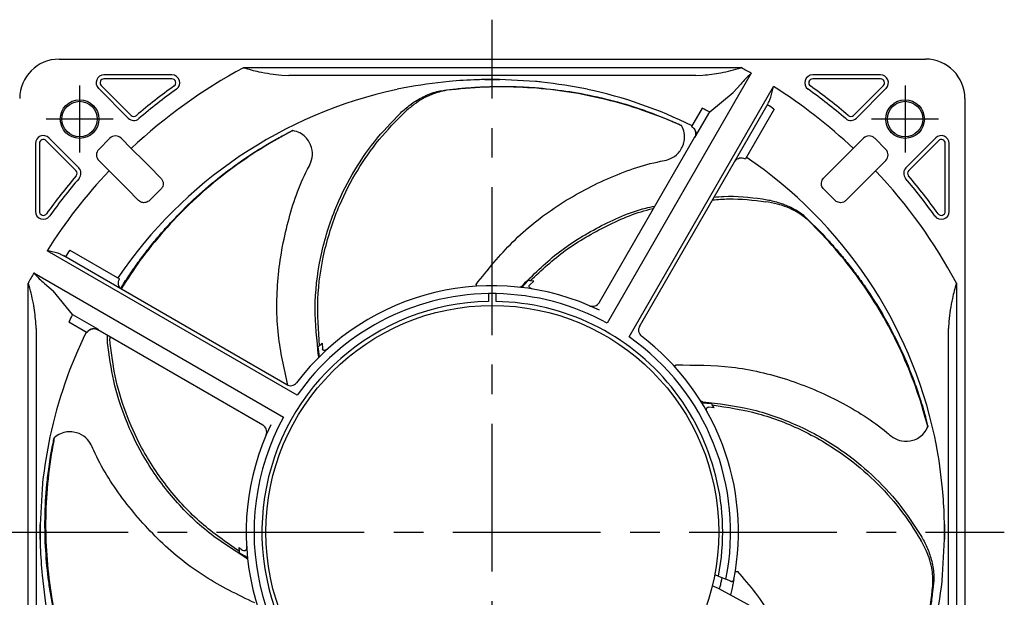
# Model space of a CAD drawing. Header units: millimetres. Extents: x 0 to 594, y 0 to 420.
# Tile 2 of 5: x 63 to 188, y 219 to 292. Entities that reach past the tile are written whole.
import ezdxf

# ---------------------------------------------------------------- set-up
doc = ezdxf.new("R2010")
doc.units = ezdxf.units.MM
doc.linetypes.add('LC', pattern=[14.999996, 9.374999, -1.874999, 1.874999, -1.874999])

msp = doc.modelspace()

# ---------------------------------------------------------------- linework, layer by layer
at = {"linetype": 'LC', "ltscale": 2}
for p, q in [((123.2, 161.89), (123.2, 291.89)), ((58.2, 226.89), (188.2, 226.89))]:
    msp.add_line(p, q, dxfattribs=at)
at = {"linetype": 'Continuous'}
for p, q in [((68.2, 286.89), (178.2, 286.89)), ((91.61, 285.81), (154.79, 285.81)), ((156.07, 285.1), (137.77, 253.4)), ((82.52, 284.89), (73.9, 284.89)), ((82.52, 284.39), (73.9, 284.39)), ((96.47, 284.85), (97.37, 284.81)), ((149.03, 284.81), (97.37, 284.81)), ((122.24, 284.31), (124.15, 284.31)), ((124.11, 284.29), (122.29, 284.29)), ((128.69, 284.06), (124.11, 284.29)), ((149.03, 284.81), (149.92, 284.85)), ((172.49, 284.89), (163.87, 284.89)), ((172.49, 284.39), (163.87, 284.39)), ((73.2, 283.19), (76.98, 279.4)), ((73.55, 283.54), (77.33, 279.76)), ((140.56, 251.67), (158.89, 283.41)), ((150.8, 280.19), (153.79, 282.65)), ((154.73, 283.73), (153.79, 282.65)), ((169.06, 279.76), (172.84, 283.54)), ((169.42, 279.4), (173.2, 283.19)), ((141.88, 252.96), (158.23, 281.28)), ((183.2, 281.89), (183.2, 202.27)), ((149.85, 280.67), (148.5, 278.33)), ((148.92, 276.93), (150.8, 280.19)), ((158.96, 280.54), (155.32, 274.23)), ((70.33, 272.76), (66.55, 276.54)), ((70.69, 273.11), (66.9, 276.89)), ((74.65, 276.85), (73.24, 275.44)), ((77.37, 275.55), (76.07, 276.85)), ((148.87, 276.97), (136.78, 256.03)), ((169.03, 275.55), (170.33, 276.85)), ((173.15, 275.44), (171.74, 276.85)), ((179.49, 276.89), (175.71, 273.11)), ((179.84, 276.54), (176.06, 272.76)), ((65.2, 276.19), (65.2, 267.57)), ((65.7, 276.19), (65.7, 267.57)), ((180.7, 267.57), (180.7, 276.19)), ((181.2, 267.57), (181.2, 276.19)), ((74.54, 272.73), (73.24, 274.02)), ((171.86, 272.73), (173.15, 274.02)), ((81.13, 271.79), (79.66, 273.26)), ((165.26, 271.79), (166.73, 273.26)), ((78.3, 268.96), (76.84, 270.43)), ((81.12, 270.39), (79.7, 268.98)), ((166.69, 268.98), (165.28, 270.39)), ((168.09, 268.96), (169.56, 270.43)), ((98.43, 244.25), (66.68, 262.58)), ((69.55, 262.66), (75.86, 259.01)), ((97.13, 245.58), (68.81, 261.93)), ((64.99, 259.77), (96.69, 241.47)), ((126.95, 257.92), (127.77, 258.82)), ((128.45, 258.71), (128, 258.78)), ((64.29, 195.3), (64.29, 258.48)), ((66.36, 258.43), (67.44, 257.49)), ((128.45, 258.71), (127.93, 258.22)), ((182.11, 258.48), (182.11, 202.27)), ((69.9, 254.5), (67.44, 257.49)), ((122.7, 257.14), (122.7, 256.14)), ((123.7, 256.14), (123.7, 257.14)), ((69.9, 254.5), (73.16, 252.62)), ((65.28, 252.72), (65.25, 253.62)), ((65.28, 252.72), (65.28, 201.06)), ((69.42, 253.55), (71.76, 252.2)), ((73.12, 252.57), (94.06, 240.48)), ((181.15, 253.62), (181.11, 252.72)), ((181.11, 202.26), (181.11, 252.72)), ((74.36, 250.91), (74.34, 251.87)), ((74.62, 251.71), (74.62, 251.41)), ((142.12, 251.77), (142.15, 251.74)), ((101.28, 249.17), (101.09, 250.37)), ((101.6, 250.84), (101.26, 250.53)), ((101.6, 250.84), (101.65, 250.12)), ((98.32, 245.81), (98.36, 245.84)), ((149.79, 243.3), (151.01, 243.22)), ((151.35, 242.63), (150.64, 242.73)), ((151.35, 242.63), (151.12, 243.03)), ((66.03, 232.39), (65.8, 227.8)), ((65.79, 225.94), (65.79, 227.85)), ((65.8, 227.8), (65.8, 225.98)), ((180.6, 225.98), (180.6, 227.8)), ((180.61, 227.85), (180.61, 225.94)), ((180.36, 221.4), (180.6, 225.98)), ((91.01, 224.93), (91.04, 224.48)), ((92.12, 223.65), (91.06, 224.25)), ((151.44, 221.5), (151.91, 221.3)), ((151.91, 221.3), (152.85, 220.91)), ((151.92, 219.72), (151.13, 220.07)), ((159.39, 215.67), (151.92, 219.72))]:
    msp.add_line(p, q, dxfattribs=at)
at = {"linetype": 'LC'}
for p, q in [((70.8, 283.54), (70.8, 275.04)), ((175.6, 283.54), (175.6, 275.04)), ((75.05, 279.29), (66.55, 279.29)), ((179.85, 279.29), (171.35, 279.29))]:
    msp.add_line(p, q, dxfattribs=at)
at = {"linetype": 'Continuous', "flags": 128}
for points in [[(77.37, 275.55), (77.62, 275.3), (78.78, 274.14), (79.66, 273.26)], [(169.03, 275.55), (168.77, 275.3), (167.62, 274.14), (166.73, 273.26)], [(74.54, 272.73), (74.79, 272.47), (75.95, 271.32), (76.84, 270.43)], [(171.86, 272.73), (171.6, 272.47), (170.45, 271.32), (169.56, 270.43)], [(153.45, 220.65), (153.36, 220.69), (153.07, 220.81), (152.85, 220.91)]]:
    msp.add_lwpolyline(points, dxfattribs=at)
at = {"linetype": 'Continuous'}
for centre, radius in [((70.8, 279.29), 2.45), ((70.8, 279.29), 2.25), ((175.6, 279.29), 2.45), ((175.6, 279.29), 2.25), ((123.2, 226.89), 28.75)]:
    msp.add_circle(centre, radius, dxfattribs=at)
for centre, radius, start, end in [((68.2, 281.89), 5, 90.0001, 180), ((178.2, 281.89), 5, 359.9999, 90), ((123.2, 226.89), 66.85, 118.2002, 133.2856), ((123.25, 226.99), 66.74, 60.5386, 61.8007), ((73.9, 283.89), 1, 89.9992, 225.0009), ((73.9, 283.89), 0.5, 90.0012, 224.9981), ((82.52, 283.89), 1, 305.5112, 90), ((82.52, 283.89), 0.5, 305.5127, 89.9992), ((163.87, 283.89), 1, 90, 234.4888), ((163.87, 283.89), 0.5, 90.0005, 234.4884), ((172.49, 283.89), 1, 314.9996, 90.0002), ((172.49, 283.89), 0.5, 315.0007, 89.9992), ((123.2, 226.89), 57.45, 102.1367, 145.8571), ((123.2, 226.89), 69.53, 125.5113, 130.5361), ((123.2, 226.9), 69.02, 125.5112, 130.5363), ((123.2, 226.89), 57.45, 63.794, 77.8634), ((123.2, 226.89), 66.85, 46.7144, 57.7292), ((123.2, 226.89), 69.02, 49.4638, 54.4887), ((123.2, 226.89), 69.53, 49.4639, 54.4887), ((123.19, 226.88), 60.03, 62.6189, 63.6327), ((123.22, 226.93), 64.43, 56.3104, 57.2101), ((77.69, 280.11), 1, 224.9996, 310.5363), ((77.69, 280.11), 0.5, 224.9999, 310.5368), ((168.71, 280.11), 1, 229.4637, 315.0003), ((168.71, 280.11), 0.5, 229.4628, 315.0006), ((66.2, 276.19), 1, 45.0002, 180.0001), ((66.2, 276.19), 0.5, 45.0007, 180), ((75.36, 276.14), 1, 44.9875, 134.9884), ((171.03, 276.14), 1, 45.0116, 135.0125), ((180.2, 276.19), 1, 0.0002, 134.9995), ((180.2, 276.19), 0.5, 359.9995, 134.9998), ((73.95, 274.73), 1, 135.011, 225.0131), ((172.45, 274.73), 1, 314.9884, 44.988), ((123.2, 226.89), 57.45, 12.1367, 55.8572), ((123.2, 226.89), 66.85, 136.7146, 147.7292), ((69.98, 272.4), 0.5, 319.4668, 44.9979), ((69.98, 272.4), 1, 319.465, 44.9984), ((123.2, 226.89), 66.85, 28.2003, 43.2855), ((176.42, 272.4), 1, 135.0005, 220.5361), ((176.42, 272.4), 0.5, 135.0016, 220.5349), ((123.2, 226.89), 69.52, 139.4638, 144.4887), ((123.19, 226.9), 69.02, 139.4637, 144.4888), ((123.2, 226.89), 69.02, 35.5113, 40.5362), ((123.2, 226.89), 69.52, 35.5113, 40.5362), ((66.2, 267.57), 1, 179.9998, 324.4888), ((66.2, 267.57), 0.5, 180.0005, 324.4884), ((180.2, 267.57), 1, 215.5114, 359.9998), ((180.2, 267.57), 0.5, 215.5112, 0.0002), ((123.16, 226.92), 64.43, 146.3097, 147.2094), ((123.32, 226.83), 66.99, 150.5409, 151.7984), ((123.2, 226.89), 31.25, 64.2229, 142.7423), ((123.2, 226.89), 30.25, 90.9471, 144.9768), ((123.2, 226.88), 30.26, 89.0532, 90.9468), ((123.2, 226.89), 30.25, 61.1925, 89.0529), ((123.2, 226.89), 29.25, 90.9795, 331.9661), ((123.2, 226.89), 29.25, 348.9811, 89.0206), ((135.92, 256.53), 1, 246.7716, 330.1824), ((123.4, 226.79), 60.24, 152.6203, 153.6305), ((142.72, 252.51), 0.959, 147.9642, 233.6954), ((123.2, 226.89), 57.45, 153.7934, 167.8633), ((123.2, 226.89), 30.25, 348.5844, 54.9768), ((123.2, 226.89), 31.25, 348.889, 52.7422), ((97.58, 246.41), 0.959, 237.9647, 323.6951), ((123.2, 226.89), 30.25, 151.1924, 234.9768), ((123.2, 226.89), 31.25, 154.2229, 232.7423), ((93.56, 239.61), 1, 336.7714, 60.1816)]:
    msp.add_arc(centre, radius, start, end, dxfattribs=at)
for points, knots in [([(91.61, 285.81), (91.62, 285.8), (92.26, 285.62), (93.86, 285.17), (95.49, 284.97), (96.47, 284.85)], [0, 0, 0, 0, 0.005022, 0.40522, 1, 1, 1, 1]), ([(149.92, 284.85), (150.69, 284.93), (152.33, 285.11), (153.92, 285.57), (154.78, 285.8), (154.79, 285.81)], [0, 0, 0, 0, 0.463859, 0.994979, 1, 1, 1, 1]), ([(156.07, 285.1), (156.07, 285.09), (155.82, 284.86), (155.34, 284.44), (154.93, 283.96), (154.73, 283.73)], [0, 0, 0, 0, 0.0073705, 0.528621, 1, 1, 1, 1]), ([(117.7, 284.06), (115.8, 283.84), (113.59, 283.58), (111.42, 283.12), (111.12, 283.06)], [0, 0, 0, 0, 0.862952, 1, 1, 1, 1]), ([(122.29, 284.29), (121.97, 284.29), (120.43, 284.27), (118.91, 284.15), (117.7, 284.06)], [0, 0, 0, 0, 0.210268, 1, 1, 1, 1]), ([(135.28, 283.06), (133.35, 283.42), (131.17, 283.82), (128.96, 284.03), (128.69, 284.06)], [0, 0, 0, 0, 0.882007, 1, 1, 1, 1]), ([(111.53, 280.05), (111.94, 280.41), (112.76, 281.14), (114.24, 282.06), (115.59, 282.67), (116.48, 282.84), (116.75, 282.89)], [0, 0, 0, 0, 0.270918, 0.547773, 0.863933, 1, 1, 1, 1]), ([(117.4, 282.94), (116.76, 282.79), (115.27, 282.45), (113.5, 281.38), (112.46, 280.49), (112.08, 280.16)], [0, 0, 0, 0, 0.324253, 0.750953, 1, 1, 1, 1]), ([(116.75, 282.89), (117.23, 282.95), (118.32, 283.1), (120.05, 283.26), (121.94, 283.38), (123.83, 283.43), (125.74, 283.42), (127.66, 283.35), (130.26, 283.15), (133.58, 282.73), (137.62, 281.9), (141.03, 280.92), (143.51, 280.03), (144.9, 279.48), (145.78, 279.11), (146.36, 278.86), (146.77, 278.68), (147.02, 278.56), (147.17, 278.49), (147.21, 278.46), (147.23, 278.46)], [0, 0, 0, 0, 0.04599, 0.10632, 0.166817, 0.227495, 0.288512, 0.350078, 0.41226, 0.538835, 0.67066, 0.80854, 0.879574, 0.923384, 0.952434, 0.971415, 0.983564, 0.995577, 0.998051, 1, 1, 1, 1]), ([(147.23, 278.46), (147.22, 278.46), (147.2, 278.46), (147.1, 278.51), (146.63, 278.71), (144.66, 279.56), (141.19, 280.83), (136.48, 282.1), (131.78, 282.94), (127.03, 283.37), (122.23, 283.42), (119.01, 283.1), (117.4, 282.94)], [0, 0, 0, 0, 0.000747, 0.002255, 0.011005, 0.050434, 0.213108, 0.373609, 0.529284, 0.682128, 0.841303, 1, 1, 1, 1]), ([(158.21, 281.29), (158.29, 281.44), (158.6, 282), (158.73, 282.74), (158.86, 283.31), (158.89, 283.41), (158.89, 283.41)], [0, 0, 0, 0, 0.222336, 0.856174, 0.993679, 1, 1, 1, 1]), ([(101.14, 249.25), (100.93, 251.28), (100.48, 255.39), (101.22, 261.66), (102.89, 267.37), (105.32, 272.31), (108.1, 276.48), (110.39, 278.87), (111.53, 280.05)], [0, 0, 0, 0, 0.180362, 0.366914, 0.556816, 0.706299, 0.854542, 1, 1, 1, 1]), ([(101.26, 250.53), (101.12, 252.51), (100.84, 256.52), (101.75, 262.58), (103.52, 268.06), (105.97, 272.78), (108.72, 276.75), (110.96, 279.03), (112.08, 280.16)], [0, 0, 0, 0, 0.181367, 0.368343, 0.558099, 0.707241, 0.85503, 1, 1, 1, 1]), ([(76.03, 257.8), (76.07, 257.86), (76.43, 258.47), (77.17, 259.58), (78.25, 261.13), (79.39, 262.64), (80.59, 264.13), (81.84, 265.58), (83.62, 267.49), (86.01, 269.82), (89.18, 272.46), (92.08, 274.52), (94.32, 275.91), (95.61, 276.65), (96.45, 277.11), (97.01, 277.4), (97.41, 277.61), (97.65, 277.73), (97.81, 277.81), (97.85, 277.82), (97.87, 277.83)], [0, 0, 0, 0, 0.0076364, 0.0703918, 0.1333212, 0.196439, 0.2599086, 0.3239501, 0.3886309, 0.5202955, 0.6574201, 0.800843, 0.8747329, 0.9203041, 0.9505219, 0.9702656, 0.9829038, 0.9953997, 0.9979729, 1, 1, 1, 1]), ([(97.87, 277.83), (97.86, 277.83), (97.84, 277.81), (97.75, 277.76), (97.3, 277.52), (95.41, 276.51), (92.25, 274.59), (88.32, 271.7), (84.73, 268.55), (81.44, 265.1), (78.51, 261.53), (76.85, 258.96), (76.07, 257.76)], [0, 0, 0, 0, 0.000761, 0.002296, 0.011206, 0.051354, 0.216998, 0.380427, 0.538944, 0.694577, 0.856657, 1, 1, 1, 1]), ([(97.23, 245.53), (96.76, 247.64), (95.76, 252.11), (95.8, 259.15), (97.09, 266.25), (98.76, 271.13), (100.25, 273.86), (100.46, 275.08), (100.11, 276.22), (99.49, 277.06), (98.76, 277.59), (98.18, 277.75), (97.87, 277.83)], [0, 0, 0, 0, 0.188392, 0.399575, 0.610449, 0.817871, 0.847248, 0.881859, 0.92305, 0.947524, 0.971946, 1, 1, 1, 1]), ([(121.14, 258.31), (122.63, 260.17), (125.64, 263.91), (131.33, 268.43), (137.69, 271.85), (142.55, 273.58), (145.61, 274.12), (146.7, 274.71), (147.37, 275.7), (147.64, 276.7), (147.6, 277.6), (147.36, 278.16), (147.23, 278.46)], [0, 0, 0, 0, 0.20406, 0.411166, 0.617969, 0.821387, 0.850197, 0.88414, 0.924536, 0.948537, 0.972487, 1, 1, 1, 1]), ([(148.5, 278.33), (148.6, 278.26), (148.79, 278.13), (148.98, 277.82), (149.06, 277.47), (149.03, 277.16), (148.95, 276.99), (148.92, 276.93)], [0, 0, 0, 0, 0.21665, 0.433118, 0.654463, 0.879797, 1, 1, 1, 1]), ([(148.63, 278.24), (148.64, 278.24), (148.68, 278.21), (148.78, 278.11), (148.92, 277.91), (149.02, 277.61), (149.01, 277.27), (148.91, 277.07), (148.87, 276.97)], [0, 0, 0, 0, 0.02221, 0.108169, 0.295756, 0.531162, 0.776564, 1, 1, 1, 1]), ([(153.99, 273.92), (154.04, 274), (154.16, 274.16), (154.43, 274.32), (154.76, 274.39), (155.07, 274.35), (155.25, 274.27), (155.32, 274.23)], [0, 0, 0, 0, 0.178657, 0.397209, 0.616599, 0.83964, 1, 1, 1, 1]), ([(81.13, 271.79), (81.21, 271.68), (81.37, 271.48), (81.43, 271.12), (81.38, 270.8), (81.27, 270.56), (81.16, 270.44), (81.12, 270.39)], [0, 0, 0, 0, 0.250638, 0.486922, 0.687992, 0.867533, 1, 1, 1, 1]), ([(165.28, 270.39), (165.22, 270.46), (165.1, 270.6), (164.99, 270.88), (164.97, 271.2), (165.05, 271.54), (165.2, 271.71), (165.26, 271.79)], [0, 0, 0, 0, 0.1818762, 0.3540619, 0.5656145, 0.8116944, 1, 1, 1, 1]), ([(79.7, 268.98), (79.63, 268.91), (79.49, 268.8), (79.21, 268.69), (78.89, 268.66), (78.55, 268.75), (78.38, 268.9), (78.3, 268.96)], [0, 0, 0, 0, 0.181877, 0.354063, 0.565614, 0.811692, 1, 1, 1, 1]), ([(151.17, 269.04), (151.84, 269.09), (154.09, 269.27), (156.33, 268.99), (157.91, 268.8)], [0, 0, 0, 0, 0.298641, 1, 1, 1, 1]), ([(151.36, 269.38), (151.77, 269.41), (153.81, 269.6), (155.85, 269.36), (157.48, 269.16)], [0, 0, 0, 0, 0.1993615, 1, 1, 1, 1]), ([(157.48, 269.16), (158.02, 269.07), (159.1, 268.88), (160.74, 268.29), (162.06, 267.62), (162.75, 267.03), (162.96, 266.85)], [0, 0, 0, 0, 0.270918, 0.547773, 0.863934, 1, 1, 1, 1]), ([(163.4, 266.37), (162.89, 266.78), (161.69, 267.73), (159.75, 268.45), (158.4, 268.7), (157.91, 268.8)], [0, 0, 0, 0, 0.3242533, 0.7509519, 1, 1, 1, 1]), ([(168.09, 268.96), (167.99, 268.88), (167.79, 268.72), (167.43, 268.66), (167.11, 268.71), (166.86, 268.82), (166.74, 268.93), (166.69, 268.98)], [0, 0, 0, 0, 0.250641, 0.486925, 0.687994, 0.867533, 1, 1, 1, 1]), ([(126.93, 258.08), (128.37, 259.51), (131.31, 262.43), (136.69, 265.71), (140.96, 267.64), (143.45, 268.17), (143.84, 268.25)], [0, 0, 0, 0, 0.304461, 0.619371, 0.939937, 1, 1, 1, 1]), ([(128, 258.78), (129.46, 260.13), (132.42, 262.86), (137.74, 265.84), (141.58, 267.52), (143.63, 267.93), (143.65, 267.93)], [0, 0, 0, 0, 0.323584, 0.657174, 0.995723, 1, 1, 1, 1]), ([(162.96, 266.85), (163.3, 266.51), (164.1, 265.75), (165.31, 264.5), (166.58, 263.1), (167.8, 261.65), (168.98, 260.15), (170.12, 258.6), (171.59, 256.45), (173.32, 253.59), (175.19, 249.91), (176.55, 246.63), (177.41, 244.15), (177.85, 242.71), (178.11, 241.79), (178.27, 241.19), (178.38, 240.75), (178.44, 240.48), (178.48, 240.32), (178.49, 240.27), (178.49, 240.25)], [0, 0, 0, 0, 0.04599, 0.10632, 0.166817, 0.227495, 0.288512, 0.350078, 0.412259, 0.538835, 0.67066, 0.80854, 0.879575, 0.923384, 0.952434, 0.971415, 0.983565, 0.995578, 0.998051, 1, 1, 1, 1]), ([(178.49, 240.25), (178.49, 240.26), (178.48, 240.28), (178.45, 240.39), (178.32, 240.87), (177.76, 242.95), (176.59, 246.45), (174.65, 250.93), (172.37, 255.13), (169.74, 259.11), (166.79, 262.89), (164.53, 265.21), (163.4, 266.37)], [0, 0, 0, 0, 0.0007469, 0.0022545, 0.0110051, 0.0504338, 0.2131084, 0.3736086, 0.5292843, 0.6821279, 0.841303, 1, 1, 1, 1]), ([(68.8, 261.91), (68.66, 261.99), (68.09, 262.29), (67.35, 262.43), (66.79, 262.56), (66.68, 262.58), (66.68, 262.58)], [0, 0, 0, 0, 0.222341, 0.856177, 0.993682, 1, 1, 1, 1]), ([(64.99, 259.77), (65, 259.77), (65.23, 259.52), (65.65, 259.04), (66.13, 258.62), (66.36, 258.43)], [0, 0, 0, 0, 0.0073772, 0.5286216, 1, 1, 1, 1]), ([(76.17, 257.68), (76.09, 257.73), (75.93, 257.85), (75.77, 258.13), (75.71, 258.46), (75.74, 258.77), (75.82, 258.94), (75.86, 259.01)], [0, 0, 0, 0, 0.178652, 0.397209, 0.616599, 0.83964, 1, 1, 1, 1]), ([(128, 258.78), (127.98, 258.79), (127.9, 258.8), (127.83, 258.81), (127.77, 258.82)], [0, 0, 0, 0, 0.229274, 1, 1, 1, 1]), ([(65.25, 253.62), (65.16, 254.38), (64.98, 256.02), (64.53, 257.62), (64.29, 258.47), (64.29, 258.48)], [0, 0, 0, 0, 0.463857, 0.994978, 1, 1, 1, 1]), ([(121.21, 258.12), (121.22, 258.12), (121.24, 258.13), (121.21, 258.17), (121.2, 258.2), (121.17, 258.24), (121.16, 258.27), (121.15, 258.29), (121.15, 258.3), (121.15, 258.3), (121.15, 258.3), (121.15, 258.3)], [0, 0, 0, 0, 0.081748, 0.308575, 0.459269, 0.672093, 0.88063, 0.956249, 0.981229, 0.995725, 1, 1, 1, 1]), ([(126.93, 258.08), (126.91, 258.06), (126.87, 258.02), (126.81, 257.98), (126.75, 257.95), (126.71, 257.95), (126.7, 257.95)], [0, 0, 0, 0, 0.301481, 0.571948, 0.809428, 1, 1, 1, 1]), ([(128.34, 257.72), (128.24, 257.74), (128.1, 257.78), (127.95, 257.88), (127.89, 257.96), (127.86, 258.05), (127.86, 258.11), (127.88, 258.17), (127.91, 258.2), (127.93, 258.22)], [0, 0, 0, 0, 0.37949, 0.528841, 0.679443, 0.764054, 0.849226, 0.924931, 1, 1, 1, 1]), ([(182.11, 258.48), (182.11, 258.47), (181.93, 257.83), (181.47, 256.23), (181.27, 254.6), (181.15, 253.62)], [0, 0, 0, 0, 0.005023, 0.40522, 1, 1, 1, 1]), ([(135.52, 255.61), (135.53, 255.61), (135.59, 255.58), (135.65, 255.56), (135.7, 255.53)], [0, 0, 0, 0, 0.133238, 1, 1, 1, 1]), ([(135.54, 255.6), (135.59, 255.58), (135.7, 255.53), (135.8, 255.49), (135.86, 255.46)], [0, 0, 0, 0, 0.473191, 1, 1, 1, 1]), ([(71.76, 252.2), (71.83, 252.3), (71.96, 252.49), (72.27, 252.67), (72.62, 252.76), (72.93, 252.73), (73.1, 252.64), (73.16, 252.62)], [0, 0, 0, 0, 0.216647, 0.433117, 0.654462, 0.879792, 1, 1, 1, 1]), ([(71.85, 252.33), (71.85, 252.34), (71.88, 252.38), (71.98, 252.48), (72.18, 252.62), (72.48, 252.71), (72.82, 252.71), (73.02, 252.61), (73.12, 252.56)], [0, 0, 0, 0, 0.022208, 0.108164, 0.295761, 0.531162, 0.776559, 1, 1, 1, 1]), ([(91.04, 224.48), (89.41, 225.6), (86.1, 227.89), (81.93, 232.38), (78.74, 237.17), (76.58, 242.03), (75.19, 246.66), (74.81, 249.84), (74.62, 251.41)], [0, 0, 0, 0, 0.181368, 0.368343, 0.558099, 0.707241, 0.85503, 1, 1, 1, 1]), ([(91.96, 223.59), (90.25, 224.68), (86.75, 226.9), (82.31, 231.39), (78.88, 236.25), (76.54, 241.23), (75.01, 246), (74.58, 249.29), (74.36, 250.91)], [0, 0, 0, 0, 0.180362, 0.366913, 0.556816, 0.706298, 0.854542, 1, 1, 1, 1]), ([(101.26, 250.53), (101.24, 250.52), (101.19, 250.47), (101.13, 250.41), (101.09, 250.37)], [0, 0, 0, 0, 0.229275, 1, 1, 1, 1]), ([(102.3, 250.13), (102.22, 250.07), (102.11, 249.98), (101.93, 249.93), (101.83, 249.93), (101.75, 249.96), (101.7, 250), (101.66, 250.06), (101.66, 250.1), (101.65, 250.12)], [0, 0, 0, 0, 0.379483, 0.528835, 0.679439, 0.76406, 0.849224, 0.924924, 1, 1, 1, 1]), ([(101.14, 249.25), (101.15, 249.23), (101.15, 249.17), (101.15, 249.1), (101.13, 249.04), (101.11, 249.01), (101.1, 248.99)], [0, 0, 0, 0, 0.301508, 0.571965, 0.809433, 1, 1, 1, 1]), ([(146.37, 247.92), (146.38, 247.91), (146.4, 247.9), (146.41, 247.95), (146.43, 247.98), (146.44, 248.02), (146.46, 248.05), (146.47, 248.07), (146.48, 248.07), (146.48, 248.08), (146.48, 248.08), (146.48, 248.08)], [0, 0, 0, 0, 0.08176, 0.308589, 0.459261, 0.67206, 0.880609, 0.956238, 0.981211, 0.995682, 1, 1, 1, 1]), ([(146.47, 248.09), (148.86, 248.08), (153.66, 248.07), (160.74, 246.43), (167.38, 243.59), (171.76, 240.87), (174.09, 238.82), (175.24, 238.34), (176.43, 238.43), (177.38, 238.84), (178.06, 239.43), (178.34, 239.97), (178.49, 240.25)], [0, 0, 0, 0, 0.204059, 0.411166, 0.617969, 0.821387, 0.850197, 0.88414, 0.924536, 0.948537, 0.972487, 1, 1, 1, 1]), ([(149.91, 243.42), (149.88, 243.42), (149.83, 243.43), (149.75, 243.45), (149.7, 243.48), (149.67, 243.51), (149.66, 243.52)], [0, 0, 0, 0, 0.30149, 0.571948, 0.809416, 1, 1, 1, 1]), ([(149.91, 243.42), (151.93, 243.18), (156.04, 242.7), (161.99, 240.58), (167.18, 237.69), (171.46, 234.22), (174.9, 230.58), (176.72, 227.81), (177.62, 226.44)], [0, 0, 0, 0, 0.180362, 0.366914, 0.556816, 0.706298, 0.854542, 1, 1, 1, 1]), ([(150.5, 242.09), (150.46, 242.18), (150.4, 242.31), (150.39, 242.5), (150.41, 242.6), (150.46, 242.67), (150.51, 242.71), (150.58, 242.73), (150.62, 242.73), (150.64, 242.73)], [0, 0, 0, 0, 0.379488, 0.528836, 0.679432, 0.764047, 0.849222, 0.924924, 1, 1, 1, 1]), ([(151.12, 243.03), (151.11, 243.04), (151.08, 243.11), (151.04, 243.17), (151.01, 243.22)], [0, 0, 0, 0, 0.229265, 1, 1, 1, 1]), ([(151.12, 243.03), (153.08, 242.72), (157.06, 242.1), (162.76, 239.86), (167.71, 236.92), (171.76, 233.48), (175.03, 229.91), (176.75, 227.22), (177.6, 225.88)], [0, 0, 0, 0, 0.181367, 0.368343, 0.558099, 0.707241, 0.85503, 1, 1, 1, 1]), ([(67.03, 238.97), (66.67, 237.05), (66.27, 234.86), (66.06, 232.65), (66.03, 232.39)], [0, 0, 0, 0, 0.882006, 1, 1, 1, 1]), ([(70.04, 208.15), (69.87, 208.6), (69.49, 209.64), (68.94, 211.28), (68.41, 213.1), (67.93, 214.93), (67.52, 216.8), (67.16, 218.69), (66.78, 221.26), (66.45, 224.59), (66.36, 228.71), (66.56, 232.26), (66.87, 234.87), (67.1, 236.35), (67.26, 237.29), (67.38, 237.91), (67.47, 238.35), (67.53, 238.62), (67.56, 238.79), (67.58, 238.83), (67.58, 238.85)], [0, 0, 0, 0, 0.04599, 0.10632, 0.166817, 0.227495, 0.288512, 0.350078, 0.41226, 0.538835, 0.67066, 0.80854, 0.879574, 0.923384, 0.952434, 0.971415, 0.983565, 0.995577, 0.998051, 1, 1, 1, 1]), ([(67.58, 238.85), (67.58, 238.84), (67.58, 238.82), (67.56, 238.71), (67.47, 238.21), (67.08, 236.1), (66.61, 232.44), (66.42, 227.56), (66.65, 222.79), (67.29, 218.07), (68.3, 213.37), (69.33, 210.31), (69.84, 208.77)], [0, 0, 0, 0, 0.000747, 0.002255, 0.011005, 0.050434, 0.213108, 0.373609, 0.529284, 0.682128, 0.841303, 1, 1, 1, 1]), ([(93.03, 217.89), (90.88, 218.93), (86.56, 221.03), (80.9, 225.58), (76.15, 231.02), (73.38, 235.37), (72.17, 238.24), (71.35, 239.16), (70.24, 239.6), (69.2, 239.64), (68.33, 239.4), (67.84, 239.04), (67.58, 238.85)], [0, 0, 0, 0, 0.204059, 0.411166, 0.617969, 0.821387, 0.850197, 0.88414, 0.924536, 0.948537, 0.972487, 1, 1, 1, 1]), ([(94.48, 239.22), (94.48, 239.23), (94.51, 239.28), (94.53, 239.34), (94.56, 239.39)], [0, 0, 0, 0, 0.133248, 1, 1, 1, 1]), ([(94.49, 239.25), (94.51, 239.3), (94.56, 239.4), (94.6, 239.5), (94.63, 239.55)], [0, 0, 0, 0, 0.452394, 1, 1, 1, 1]), ([(180.36, 232.39), (180.14, 234.3), (179.88, 236.5), (179.42, 238.67), (179.36, 238.97)], [0, 0, 0, 0, 0.862952, 1, 1, 1, 1]), ([(180.6, 227.8), (180.59, 228.12), (180.57, 229.66), (180.45, 231.18), (180.36, 232.39)], [0, 0, 0, 0, 0.210269, 1, 1, 1, 1]), ([(177.62, 226.44), (177.88, 225.96), (178.41, 225), (178.97, 223.35), (179.27, 221.9), (179.24, 220.99), (179.23, 220.72)], [0, 0, 0, 0, 0.270918, 0.547773, 0.8639339, 1, 1, 1, 1]), ([(65.8, 225.98), (65.8, 225.66), (65.83, 224.13), (65.94, 222.6), (66.03, 221.4)], [0, 0, 0, 0, 0.210269, 1, 1, 1, 1]), ([(92, 225.05), (92, 224.95), (92, 224.8), (91.93, 224.63), (91.86, 224.55), (91.79, 224.5), (91.72, 224.49), (91.66, 224.5), (91.62, 224.52), (91.61, 224.53)], [0, 0, 0, 0, 0.37949, 0.528842, 0.679441, 0.764055, 0.849228, 0.924922, 1, 1, 1, 1]), ([(179.13, 220.07), (179.13, 220.73), (179.13, 222.26), (178.48, 224.23), (177.84, 225.44), (177.6, 225.88)], [0, 0, 0, 0, 0.324253, 0.750952, 1, 1, 1, 1]), ([(91.01, 224.93), (91.06, 224.9), (91.25, 224.76), (91.45, 224.63), (91.61, 224.53)], [0, 0, 0, 0, 0.247712, 1, 1, 1, 1]), ([(91.04, 224.48), (91.04, 224.46), (91.05, 224.38), (91.05, 224.31), (91.06, 224.25)], [0, 0, 0, 0, 0.229257, 1, 1, 1, 1]), ([(91.96, 223.59), (91.99, 223.58), (92.03, 223.55), (92.09, 223.5), (92.13, 223.45), (92.14, 223.41), (92.14, 223.4)], [0, 0, 0, 0, 0.301483, 0.571978, 0.809427, 1, 1, 1, 1]), ([(66.03, 221.4), (66.26, 219.49), (66.51, 217.29), (66.97, 215.11), (67.03, 214.82)], [0, 0, 0, 0, 0.862952, 1, 1, 1, 1]), ([(154.08, 221.88), (154.08, 221.88), (154.08, 221.85), (154.13, 221.87), (154.17, 221.88), (154.21, 221.89), (154.24, 221.9), (154.26, 221.9), (154.27, 221.9), (154.28, 221.9), (154.28, 221.9), (154.27, 221.9)], [0, 0, 0, 0, 0.081753, 0.308584, 0.459223, 0.672043, 0.880612, 0.956226, 0.981195, 0.995675, 1, 1, 1, 1]), ([(154.28, 221.91), (155.87, 220.1), (157.46, 218.29), (158.51, 216.15), (158.51, 216.15)], [0, 0, 0, 0, 0.9985598, 1, 1, 1, 1]), ([(179.36, 214.82), (179.72, 216.74), (180.13, 218.93), (180.34, 221.14), (180.36, 221.4)], [0, 0, 0, 0, 0.882006, 1, 1, 1, 1]), ([(152.05, 219.65), (152.08, 219.76), (152.15, 220.05), (152.25, 220.49), (152.33, 220.87), (152.37, 221.06), (152.38, 221.1)], [0.0500717, 0.0500717, 0.0500717, 0.0500717, 0.2708217, 0.6270021, 0.909067, 1, 1, 1, 1]), ([(153.86, 220.87), (153.86, 220.85), (153.84, 220.74), (153.77, 220.44), (153.66, 219.92), (153.54, 219.38), (153.45, 219.02), (153.43, 218.9)], [0, 0, 0, 0, 0.0213119, 0.1460099, 0.3704562, 0.6664719, 0.8135254, 0.8135254, 0.8135254, 0.8135254]), ([(153.45, 220.65), (153.49, 220.64), (153.57, 220.62), (153.71, 220.65), (153.82, 220.75), (153.85, 220.84), (153.86, 220.87), (153.86, 220.87)], [0, 0, 0, 0, 0.20655, 0.47364, 0.809533, 0.994223, 1, 1, 1, 1]), ([(175.82, 205.98), (175.84, 206.02), (176.47, 207.5), (177.37, 210.6), (178.53, 215.25), (178.93, 218.47), (179.13, 220.07)], [0, 0, 0, 0, 0.009523, 0.331135, 0.666071, 1, 1, 1, 1]), ([(179.23, 220.72), (179.18, 220.24), (179.08, 219.14), (178.85, 217.42), (178.55, 215.55), (178.18, 213.69), (177.75, 211.83), (177.24, 209.98), (176.65, 208), (176.14, 206.68), (175.86, 205.96)], [0, 0, 0, 0, 0.0945383, 0.2185555, 0.3429165, 0.4676497, 0.5930779, 0.7196363, 0.8474588, 1, 1, 1, 1])]:
    msp.add_open_spline(points, degree=3, knots=knots, dxfattribs=at)

doc.saveas('drawing.dxf')
